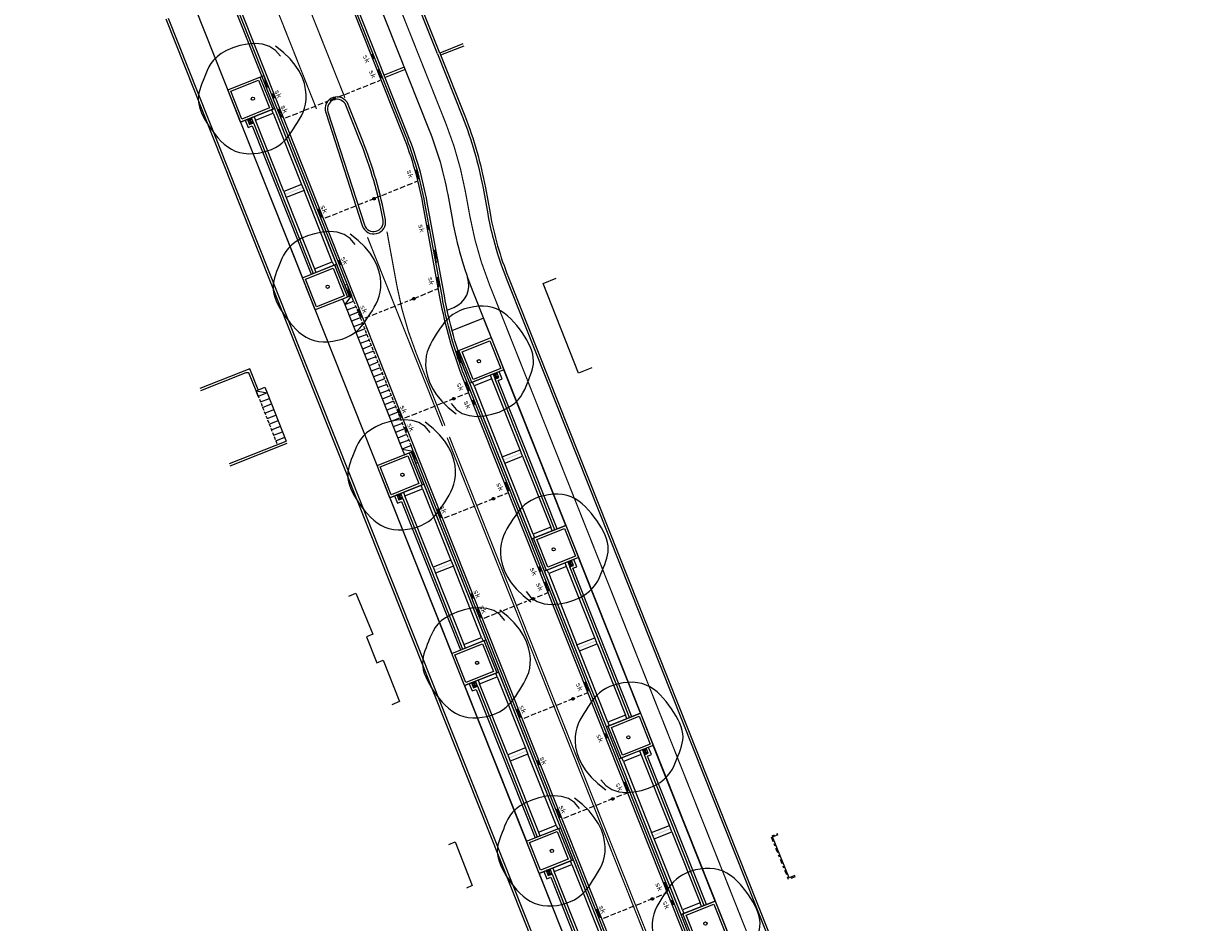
# Model space of a CAD drawing. Header units: metres. Extents: x 196678 to 197613, y 355400 to 356418.
# Tile 3 of 40: x 196814 to 196913, y 355844 to 355919. Entities that reach past the tile are written whole.
import ezdxf
from ezdxf.enums import TextEntityAlignment as Align

# ---------------------------------------------------------------- set-up
doc = ezdxf.new("R2010")
doc.units = ezdxf.units.M
for name, pattern in [('DASHED2', [0.375, 0.25, -0.125]), ('RI-GWA_AANSLUITLEIDING-SO', [23.000000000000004, 4, -1.8, 2.6, -1.8, 4.6, -1.8, 4.6, -1.8]), ('VH-OPSLUITBAND-SO', [10, 4, -2, 2, -2]), ('VW-11_STREEP', [2, 1, -1]), ('VW-30270_STREEP', [3, 0.3, -2.7])]:
    doc.linetypes.add(name, pattern=pattern)
for name, color, linetype, lineweight in [('N-WE-GR-BOOM-S', 7, 'Continuous', 18), ('N-WE-RI-GWA_KOLK_STRAATKOLK-450X300-S', 5, 'Continuous', 18), ('N-WE-RI-GWA_KOLK_STRAATKOLK-S', 5, 'Continuous', 18), ('N-WE-RI-GWA_KOLKAANSLUITLEIDING-G', 5, 'RI-GWA_AANSLUITLEIDING-SO', 18), ('N-WE-RI-HWA_KOLK-S', 5, 'Continuous', 18), ('N-WE-VH-GOOT-TEGEL_200x200-G', 5, 'Continuous', 18), ('N-WE-VH-KANTOPSLUITING_ELEMENT_VERLOOPBAND-G', 5, 'Continuous', 18), ('N01-WE-VH-GOOT_TEGEL-G', 5, 'Continuous', 18), ('N01-WE-VH-KANTOPSLUITING_ACHTERKANTBAND-G', 5, 'Continuous', 18), ('N01-WE-VH-KANTOPSLUITING_ELEMENT_INRIT-G', 5, 'Continuous', 18), ('N01-WE-VH-KANTOPSLUITING_ELEMENT_INRIT_VOORKANT_BLOKKEN-G', 5, 'DASHED2', 18), ('N01-WE-VH-KANTOPSLUITING_GELEIDEBAND_50 200-G', 5, 'Continuous', 18), ('N01-WE-VH-KANTOPSLUITING_OPSLUITBAND_100X200-G', 5, 'VH-OPSLUITBAND-SO', 18), ('N01-WE-VH-KANTOPSLUITING_OPSLUITBAND_200X250-G', 5, 'Continuous', 18), ('N01-WE-VH-KANTOPSLUITING_TROTTOIRBAND_180X200-G', 5, 'Continuous', 18), ('N01-WE-VH-KANTOPSLUITING_VERLOOPBAND-G', 5, 'Continuous', 18), ('N01-WE-VH-MATERIAALGRENS-G', 5, 'Continuous', 13), ('N01-WE-VW-MARKERING_DWARS_DRIEHOEK_30-G', 7, 'VW-HAAIETAND30_L', 25), ('N01-WE-VW-MARKERING_DWARS_OVERSTEEK_VOETGANGERS-G', 7, 'Continuous', 0), ('N01-WE-VW-MARKERING_LANGS_STREEP_11-G', 7, 'VW-11_STREEP', 13), ('N01-WE-VW-MARKERING_LANGS_STREEP_11_010-G', 7, 'VW-11_STREEP', 13), ('N01-WE-VW-MARKERING_LANGS_STREEP_30270_010-G', 7, 'VW-30270_STREEP', 13), ('N01-WE-VW-MARKERING_LANGS_STREEP_DOORGETROKKEN_010-G', 7, 'Continuous', 13), ('N02-WE-VH-OPENVERHARDING_STRAATBAKSTEEN_PARKEERVAK-V', 5, 'Continuous', 13)]:
    doc.layers.add(name, color=color, linetype=linetype, lineweight=lineweight)
doc.styles.add('NLCS-ISO-M250-T18', font='NLCS-ISO.ttf', dxfattribs={"height": 0.45})
doc.linetypes.add('VW-HAAIETAND30_L', pattern='A,0,-0.3,[150,NLCS.SHX,S=0.6,R=0,X=-0.375,Y=-0.15],-0.3', length=0.6)

# ---------------------------------------------------------------- blocks, each defined once
blk = doc.blocks.new('SGR-BOOM_09')
blk.add_lwpolyline([(-2.710739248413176, 3.837438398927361), (-3.390540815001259, 3.615178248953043), (-3.939121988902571, 3.222587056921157), (-4.366876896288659, 2.696796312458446), (-4.684199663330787, 2.074937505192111), (-4.901484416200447, 1.394142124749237), (-5.029125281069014, 0.691541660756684), (-5.07751638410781, 0.004267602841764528), (-5.057051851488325, -0.6305485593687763), (-4.977847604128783, -1.18375880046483), (-4.848906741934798, -1.658148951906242), (-4.678954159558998, -2.064488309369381), (-4.476714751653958, -2.41354616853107), (-4.250913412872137, -2.716091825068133), (-4.010275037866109, -2.982894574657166), (-3.763524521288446, -3.224723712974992), (-3.519386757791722, -3.452348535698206), (-3.284344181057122, -3.674130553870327), (-3.055909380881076, -3.888800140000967), (-2.829352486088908, -4.092679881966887), (-2.599943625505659, -4.282092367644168), (-2.362952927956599, -4.45336018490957), (-2.113650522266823, -4.602805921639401), (-1.847306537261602, -4.726752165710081), (-1.559191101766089, -4.821521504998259), (-1.245945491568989, -4.884451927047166), (-0.9096955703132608, -4.916943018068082), (-0.5539383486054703, -4.921409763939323), (-0.1821708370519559, -4.900267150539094), (0.2021099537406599, -4.855930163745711), (0.595407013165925, -4.790813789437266), (0.9942233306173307, -4.707333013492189), (1.395061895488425, -4.607902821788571), (1.794278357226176, -4.49391581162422), (2.187639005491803, -4.362675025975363), (2.57076278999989, -4.210461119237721), (2.939268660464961, -4.033554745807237), (3.288775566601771, -3.82823656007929), (3.614902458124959, -3.590787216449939), (3.913268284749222, -3.31748736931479), (4.179491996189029, -3.004617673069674), (4.409902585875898, -2.650610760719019), (4.603669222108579, -2.262507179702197), (4.760671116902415, -1.849499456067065), (4.880787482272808, -1.42078011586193), (4.963897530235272, -0.9855416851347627), (5.009880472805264, -0.55297668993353), (5.018615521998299, -0.1322776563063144), (4.989981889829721, 0.2673628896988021), (4.924618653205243, 0.6390091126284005), (4.826204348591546, 0.9847519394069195), (4.69917737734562, 1.308938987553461), (4.54797614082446, 1.615917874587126), (4.377039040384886, 1.910036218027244), (4.190804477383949, 2.195641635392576), (3.993710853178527, 2.477081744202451), (3.790196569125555, 2.75870416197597), (3.582779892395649, 3.043288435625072), (3.366298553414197, 3.32734182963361), (3.133670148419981, 3.605803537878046), (2.877812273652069, 3.873612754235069), (2.591642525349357, 4.125708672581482), (2.2680784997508, 4.357030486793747), (1.900037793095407, 4.562517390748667), (1.480438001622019, 4.737108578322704), (1.003802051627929, 4.874466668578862), (0.4710741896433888, 4.963147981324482), (-0.1151960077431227, 4.990432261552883), (-0.7524589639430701, 4.943599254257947), (-1.438165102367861, 4.809928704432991), (-2.169764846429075, 4.576700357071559), (-2.944708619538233, 4.231193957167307), (-3.760446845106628, 3.760689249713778)])
blk.add_circle((0, 0), 0.15)
blk = doc.blocks.new('SRI-KOLK_STRAAT_450X350-SO')
h = blk.add_hatch(color=256)
h.dxf.hatch_style = 1
h.paths.add_polyline_path([(-1.125, 0), (0, 0.875), (-1.125, 1.75)])
h.paths.add_polyline_path([(1.125, 0), (1.125, 1.75), (0, 0.8750000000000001)])
for p, q in [((-1.125, 0), (1.125, 1.75)), ((1.125, 0), (-1.125, 1.75))]:
    blk.add_line(p, q)
blk.add_lwpolyline([(-1.125, 0), (1.125, 0), (1.125, 1.75), (-1.125, 1.75)], close=True)
blk = doc.blocks.new('*U162')
blk.add_solid([(0.225, -2.775557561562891e-17), (-0.225, 2.775557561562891e-17), (0.2249999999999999, -0.2000000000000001), (-0.2250000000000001, -0.2)])
at = {"style": 'NLCS-ISO-M250-T18'}
blk.add_attdef('SK', text='', height=0.45, dxfattribs=at).set_placement((0, 0), align=Align.BOTTOM_CENTER)
blk = doc.blocks.new('*U161')
blk.add_solid([(0.225, -2.775557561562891e-17), (-0.225, 2.775557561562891e-17), (0.2249999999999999, -0.2000000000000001), (-0.2250000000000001, -0.2)])
at = {"style": 'NLCS-ISO-M250-T18'}
blk.add_attdef('SK', text='', height=0.45, dxfattribs=at).set_placement((0, -1.01), align=Align.BOTTOM_CENTER)
blk = doc.blocks.new('*U25')
at = {"layer": 'N01-WE-VH-KANTOPSLUITING_ELEMENT_INRIT-G', "ltscale": 0.2, "flags": 128}
for points in [[(0, 0), (0.5, -0.7999999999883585)], [(1, 0), (1, -0.7999999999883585)], [(1.5, 0), (1.5, -0.7999999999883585)], [(2, 0), (2, -0.7999999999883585)], [(2.5, 0), (2.5, -0.7999999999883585)], [(3, 0), (3, -0.7999999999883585)], [(3.5, 0), (3.5, -0.7999999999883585)], [(4, 0), (4, -0.7999999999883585)], [(4.5, 0), (4.5, -0.7999999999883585)], [(5, 0), (5, -0.7999999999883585)], [(5.5, 0), (5.5, -0.7999999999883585)], [(6, 0), (6, -0.7999999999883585)], [(6.5, 0), (6.5, -0.7999999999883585)], [(7, 0), (7, -0.7999999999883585)], [(7.5, 0), (7.5, -0.7999999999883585)], [(8, 0), (8, -0.7999999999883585)], [(8.5, 0), (8.5, -0.7999999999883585)], [(9, 0), (9, -0.7999999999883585)], [(9.5, 0), (9.5, -0.7999999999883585)], [(10, 0), (10, -0.7999999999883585)], [(10.5, 0), (10.5, -0.7999999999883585)], [(11, 0), (11, -0.7999999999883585)], [(11.5, 0), (11.5, -0.7999999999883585)], [(12, 0), (12, -0.7999999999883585)], [(12.5, 0), (12.5, -0.7999999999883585)], [(13, 0), (13, -0.7999999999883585)], [(13.5, -0.7999999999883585), (14, 0)], [(13.5, 0), (13.5, -0.7999999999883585)], [(0.5, -0.7999999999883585), (13.5, -0.7999999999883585)]]:
    blk.add_lwpolyline(points, dxfattribs=at)
at = {"layer": 'N01-WE-VH-KANTOPSLUITING_ELEMENT_INRIT-G', "flags": 128}
blk.add_lwpolyline([(0.5, 0), (0, 0), (0, -0.7999999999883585), (0.5, -0.7999999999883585)], close=True, dxfattribs=at)
at = {"layer": 'N01-WE-VH-KANTOPSLUITING_ELEMENT_INRIT-G', "ltscale": 0.2, "flags": 128}
blk.add_lwpolyline([(13.5, -0.7999999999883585), (14, -0.7999999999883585), (14, 0), (13.5, 0)], close=True, dxfattribs=at)
at = {"layer": 'N01-WE-VH-KANTOPSLUITING_ELEMENT_INRIT_VOORKANT_BLOKKEN-G', "flags": 128}
blk.add_lwpolyline([(0.5, 0), (13.5, 0)], dxfattribs=at)
blk = doc.blocks.new('*U26')
at = {"layer": 'N01-WE-VH-KANTOPSLUITING_ELEMENT_INRIT-G', "flags": 128}
blk.add_lwpolyline([(0, -0.7999999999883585), (0.5, -0.7999999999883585), (0.5, 0), (0, 0)], dxfattribs=at)
at = {"layer": 'N01-WE-VH-KANTOPSLUITING_ELEMENT_INRIT-G', "ltscale": 0.2, "flags": 128}
for points in [[(1, 0), (1, -0.7999999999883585)], [(1.5, 0), (1.5, -0.7999999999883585)], [(2, 0), (2, -0.7999999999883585)], [(2.5, 0), (2.5, -0.7999999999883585)], [(3, 0), (3, -0.7999999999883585)], [(3.5, 0), (3.5, -0.7999999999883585)], [(4, 0), (4, -0.7999999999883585)], [(4.5, 0), (4.5, -0.7999999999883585)], [(0.5, -0.7999999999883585), (4.840593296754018, -0.7999999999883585)]]:
    blk.add_lwpolyline(points, dxfattribs=at)
at = {"layer": 'N01-WE-VH-KANTOPSLUITING_ELEMENT_INRIT_VOORKANT_BLOKKEN-G', "flags": 128}
blk.add_lwpolyline([(0, 0), (4.840593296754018, 0)], dxfattribs=at)
blk = doc.blocks.new('Boomplantvak 2900x2900')
at = {"layer": 'N01-WE-VH-KANTOPSLUITING_ACHTERKANTBAND-G', "ltscale": 0.2, "flags": 128}
blk.add_lwpolyline([(0.2000000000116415, -0.2000000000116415), (2.699999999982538, -0.2000000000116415), (2.699999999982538, -2.700000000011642), (0.2000000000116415, -2.700000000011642)], close=True, dxfattribs=at)
at = {"layer": 'N01-WE-VH-KANTOPSLUITING_OPSLUITBAND_200X250-G', "ltscale": 0.1, "flags": 128}
blk.add_lwpolyline([(0, 0), (2.899999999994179, 0), (2.899999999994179, -2.900000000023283), (0, -2.900000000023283)], close=True, dxfattribs=at)
at = {"layer": 'N01-WE-VH-MATERIAALGRENS-G', "ltscale": 0.2, "flags": 128}
blk.add_lwpolyline([(2.899999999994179, -2.900000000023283), (2.899999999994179, -3.060000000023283), (-2.939152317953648e-17, -3.060000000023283), (0, -2.900000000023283)], dxfattribs=at)
blk = doc.blocks.new('Verloopband')
at = {"flags": 128}
blk.add_lwpolyline([(-0.2763672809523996, 0.9662406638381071), (0, 0), (-0.4622285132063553, 0.8923814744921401)], close=True, dxfattribs=at)

msp = doc.modelspace()

# ---------------------------------------------------------------- hatches: boundary and pattern name
at = {"layer": 'N02-WE-VH-OPENVERHARDING_STRAATBAKSTEEN_PARKEERVAK-V'}
h = msp.add_hatch(color=256, dxfattribs=at)
h.dxf.hatch_style = 1
h.paths.add_polyline_path([(196835.8201272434, 355904.9965884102), (196837.307024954, 355905.5874650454), (196837.2774811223, 355905.6618099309), (196835.7905834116, 355905.0709332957)])
h = msp.add_hatch(color=256, dxfattribs=at)
h.dxf.hatch_style = 1
h.paths.add_polyline_path([(196855.5483639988, 355883.4597605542), (196854.0614662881, 355882.868883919), (196854.0910101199, 355882.7945390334), (196855.5779078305, 355883.3854156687)])
h = msp.add_hatch(color=256, dxfattribs=at)
h.dxf.hatch_style = 1
h.paths.add_polyline_path([(196848.3023961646, 355873.5858742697), (196849.7892938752, 355874.1767509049), (196849.7597500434, 355874.2510957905), (196848.2728523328, 355873.6602191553)])
h = msp.add_hatch(color=256, dxfattribs=at)
h.dxf.hatch_style = 1
h.paths.add_polyline_path([(196861.7894984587, 355867.7544034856), (196860.3026007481, 355867.1635268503), (196860.3321445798, 355867.0891819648), (196861.8190422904, 355867.6800586)])
h = msp.add_hatch(color=256, dxfattribs=at)
h.dxf.hatch_style = 1
h.paths.add_polyline_path([(196854.5435306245, 355857.880517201), (196856.0304283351, 355858.4713938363), (196856.0008845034, 355858.5457387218), (196854.5139867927, 355857.9548620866)])
h = msp.add_hatch(color=256, dxfattribs=at)
h.dxf.hatch_style = 1
h.paths.add_polyline_path([(196868.0306329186, 355852.0490464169), (196866.543735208, 355851.4581697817), (196866.5732790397, 355851.3838248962), (196868.0601767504, 355851.9747015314)])

# ---------------------------------------------------------------- linework, layer by layer
at = {"layer": 'N-WE-RI-GWA_KOLKAANSLUITLEIDING-G', "ltscale": 0.1, "flags": 128}
for points in [[(196843.7386522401, 355915.100158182), (196843.8494414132, 355914.8213647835), (196843.7374385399, 355914.5616432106), (196839.9273402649, 355913.0475621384)], [(196839.9273414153, 355913.0475592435), (196835.7918270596, 355911.4041517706), (196835.5321052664, 355911.516154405), (196835.4213158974, 355911.7949477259)], [(196846.8705124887, 355906.6737032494), (196846.9493866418, 355906.3842574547), (196846.8163963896, 355906.1167103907), (196843.2510166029, 355904.6837572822)], [(196843.2510166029, 355904.6837572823), (196839.115508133, 355903.0403521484), (196838.8557863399, 355903.1523547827), (196838.7449969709, 355903.4311481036)], [(196848.6124746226, 355897.6935803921), (196848.6664364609, 355897.3984734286), (196848.5176489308, 355897.1251654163), (196846.5746917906, 355896.319955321)], [(196846.5746917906, 355896.3199553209), (196842.4391882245, 355894.6765521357), (196842.1794664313, 355894.7885547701), (196842.0686770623, 355895.067348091)], [(196851.0613101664, 355888.9563225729), (196851.1720993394, 355888.6775291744), (196851.0600964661, 355888.4178076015), (196849.8983669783, 355887.9561533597)], [(196849.8983669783, 355887.9561533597), (196845.7628692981, 355886.3127525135), (196845.5031475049, 355886.4247551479), (196845.3923581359, 355886.7035484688)], [(196854.3849912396, 355880.5925229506), (196854.4957804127, 355880.313729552), (196854.3837775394, 355880.0540079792), (196853.2220480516, 355879.5923537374)], [(196853.2220421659, 355879.5923513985), (196849.0865513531, 355877.9489532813), (196848.82682956, 355878.0609559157), (196848.716040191, 355878.3397492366)], [(196857.708672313, 355872.2287233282), (196857.8194614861, 355871.9499299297), (196857.7074586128, 355871.6902083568), (196856.545729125, 355871.228554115)], [(196856.5457173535, 355871.2285494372), (196852.4102324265, 355869.585153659), (196852.1505106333, 355869.6971562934), (196852.0397212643, 355869.9759496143)], [(196861.0323533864, 355863.8649237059), (196861.1431425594, 355863.5861303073), (196861.0311396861, 355863.3264087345), (196859.8694101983, 355862.8647544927)], [(196859.8693925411, 355862.864747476), (196855.7339134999, 355861.2213540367), (196855.4741917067, 355861.3333566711), (196855.3634023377, 355861.612149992)], [(196864.3560344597, 355855.5011240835), (196864.4668236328, 355855.222330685), (196864.3548207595, 355854.9626091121), (196863.1930912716, 355854.5009548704)], [(196863.1930677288, 355854.5009455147), (196859.0575945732, 355852.8575544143), (196858.79787278, 355852.9695570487), (196858.687083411, 355853.2483503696)], [(196867.6797155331, 355847.1373244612), (196867.7905047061, 355846.8585310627), (196867.6785018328, 355846.5988094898), (196866.516772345, 355846.137155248)], [(196866.5167429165, 355846.1371435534), (196862.3812756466, 355844.493754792), (196862.1215538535, 355844.6057574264), (196862.0107644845, 355844.8845507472)]]:
    msp.add_lwpolyline(points, dxfattribs=at)
at = {"layer": 'N-WE-RI-GWA_KOLKAANSLUITLEIDING-G'}
for centre in [(196839.9273414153, 355913.0475592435), (196843.2510166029, 355904.6837572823), (196846.5746917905, 355896.3199553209), (196849.8983669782, 355887.9561533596), (196853.2220421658, 355879.5923513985), (196856.5457173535, 355871.2285494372), (196859.8693925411, 355862.8647474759), (196863.1930677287, 355854.5009455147), (196866.5167429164, 355846.1371435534)]:
    msp.add_circle(centre, 0.1, dxfattribs=at)
at = {"layer": 'N-WE-VH-GOOT-TEGEL_200x200-G', "ltscale": 0.2, "flags": 128}
msp.add_lwpolyline([(196841.3562365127, 355920.8245485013), (196845.6845339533, 355909.9327054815, -0.04938916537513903), (196847.305022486, 355904.2878374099), (196848.7610979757, 355896.3248392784, 0.04938916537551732), (196850.6752320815, 355889.6570756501), (196887.127705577, 355797.9270999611, 0.09743566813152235), (196900.7646383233, 355776.7687458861, 0.01504904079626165), (196903.5708897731, 355774.0261279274, 0.03173044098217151), (196909.9970084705, 355768.8253698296, 0.05529073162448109), (196922.5680520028, 355761.8515156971, 0.03886721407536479), (196932.1808562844, 355758.6838201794), (196984.9044531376, 355745.7464201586), (197012.2741127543, 355739.0304095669), (197022.3374544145, 355736.5610507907, 0.007144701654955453), (197030.6975663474, 355734.6358511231, 0.02675914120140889), (197035.9996158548, 355733.7881315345, 0.008402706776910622), (197037.6801972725, 355733.6394630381), (197042.1054888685, 355733.3228353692), (197042.4300170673, 355733.2996155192, 0.1534304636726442), (197051.2976353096, 355735.4045395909, 0.1354485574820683), (197056.8922393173, 355741.2439296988, 0.06361237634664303), (197058.2768653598, 355744.8385175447), (197059.9781224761, 355751.7716257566, 0.8647318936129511), (197058.6944248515, 355752.2924869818)], format="xyb", dxfattribs=at)
at = {"layer": 'N-WE-VH-KANTOPSLUITING_ELEMENT_VERLOOPBAND-G', "flags": 128}
for points in [[(196833.8601384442, 355914.9105177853), (196834.0460006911, 355914.9843772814)], [(196834.0459454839, 355914.9843553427), (196834.3223670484, 355914.0181362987), (196833.8601384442, 355914.9105177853)], [(196834.2294359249, 355913.9812065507), (196834.4152981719, 355914.0550660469)], [(196848.2245199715, 355900.3711785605), (196848.4212579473, 355900.4071531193)], [(196848.6011307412, 355899.4234632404), (196848.3228889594, 355900.3891658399), (196848.4043927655, 355899.3874886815)], [(196848.4043927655, 355899.3874886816), (196848.6011307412, 355899.4234632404)], [(196850.0758792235, 355891.9152978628), (196850.2662283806, 355891.97667537)], [(196850.0758792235, 355891.9152978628), (196850.4925052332, 355890.996026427), (196850.2662283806, 355891.97667537)], [(196850.5867587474, 355891.0294371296), (196850.3982517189, 355890.9626157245)]]:
    msp.add_lwpolyline(points, dxfattribs=at)
at = {"layer": 'N01-WE-VH-GOOT_TEGEL-G', "ltscale": 0.2, "flags": 128}
msp.add_lwpolyline([(196826.309662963, 355934.9945380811), (196834.2309629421, 355915.0611677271), (196841.5430613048, 355896.6608085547), (196880.9310656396, 355797.5437848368, -0.02492249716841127), (196883.347596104, 355790.4521737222), (196886.4183877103, 355779.7159625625, 0.02640465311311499), (196887.9567748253, 355775.244800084, 0.1031412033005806), (196898.1276524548, 355760.0455566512, 0.02132693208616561), (196900.9669583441, 355757.4899521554, 0.02225008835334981), (196904.1498403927, 355755.0917397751, 0.0903948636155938), (196918.8147890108, 355748.5264653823), (196951.4281986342, 355740.523735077), (196969.3175015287, 355732.890581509)], format="xyb", dxfattribs=at)
at = {"layer": 'N01-WE-VH-KANTOPSLUITING_ACHTERKANTBAND-G', "ltscale": 0.2, "flags": 128}
for points in [[(196825.937938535, 355934.8468189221), (196833.8592385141, 355914.9134485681)], [(196848.7404560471, 355916.8650432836), (196845.3236113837, 355925.4632822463)], [(196836.9077613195, 355891.915684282), (196825.8724939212, 355919.6851252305)], [(196850.7518595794, 355917.4491377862), (196848.8143162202, 355916.6791795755)], [(196845.8405194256, 355915.497429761), (196844.167759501, 355914.8326935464)], [(196833.8592385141, 355914.9134485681), (196841.1713368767, 355896.5130893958)], [(196834.9302024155, 355912.2184464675), (196840.100372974, 355899.2080914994)], [(196832.4861288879, 355911.2471562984), (196832.7261722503, 355910.6431039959), (196833.051431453, 355910.7723582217), (196837.9815437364, 355898.3660922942)], [(196840.0358375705, 355884.0441098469), (196836.9077613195, 355891.915684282)], [(196833.5703861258, 355888.6976200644), (196832.8702878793, 355890.4687549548), (196828.6702589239, 355888.804266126)], [(196858.5571180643, 355877.0799017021), (196853.626991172, 355889.4862043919), (196853.9522498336, 355889.6154584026), (196853.7122064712, 355890.2195107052)], [(196856.4382888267, 355876.2379024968), (196851.2681182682, 355889.248257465)], [(196831.2266255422, 355882.3483139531), (196835.9812438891, 355884.2310025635)], [(196847.4124713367, 355880.8077323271), (196852.5826418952, 355867.7973773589)], [(196844.968397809, 355879.8364421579), (196845.2084411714, 355879.2323898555), (196845.5337003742, 355879.3616440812), (196850.4638126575, 355866.9553781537)], [(196864.7982525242, 355861.3745446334), (196859.8681256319, 355873.7808473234), (196860.1933842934, 355873.910101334), (196859.9533409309, 355874.5141536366)], [(196862.6794232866, 355860.5325454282), (196857.5092527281, 355873.5429003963)], [(196853.6536057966, 355865.1023752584), (196858.8237763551, 355852.0920202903)], [(196851.2095322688, 355864.1310850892), (196851.4495755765, 355863.5270329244), (196851.7748348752, 355863.6562869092), (196856.7049471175, 355851.250021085)], [(196871.0393869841, 355845.6691875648), (196866.1092600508, 355858.0754903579), (196866.4345188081, 355858.2047441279), (196866.1944753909, 355858.808796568)], [(196868.9205577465, 355844.8271883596), (196863.750387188, 355857.8375433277)], [(196878.4141821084, 355848.0837609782), (196877.9501466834, 355847.897257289), (196876.566465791, 355851.3287940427), (196877.0399128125, 355851.5190804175)], [(196859.8947402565, 355849.3970181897), (196865.064910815, 355836.3866632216)], [(196857.4506667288, 355848.4257280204), (196857.6907100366, 355847.8216758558), (196858.015969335, 355847.9509298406), (196862.9460815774, 355835.5446640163)]]:
    msp.add_lwpolyline(points, dxfattribs=at)
for points in [[(196849.3571194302, 355895.3756698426, -0.007478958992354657), (196849.1545739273, 355896.3967883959), (196847.6984984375, 355904.3597865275, 0.04938916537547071), (196846.0562583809, 355910.0804246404), (196841.7279609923, 355920.9722675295)], [(196848.7404560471, 355916.8650432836), (196850.8308011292, 355911.6048432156, -0.04938916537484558), (196852.5546094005, 355905.6000674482), (196852.9441035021, 355903.469998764, 0.04938916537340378), (196854.4830238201, 355898.1092683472), (196891.173383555, 355805.7806693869, 0.2425756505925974), (196939.4051307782, 355763.7686919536), (196978.240702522, 355754.2391576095, 0.01194172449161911), (196982.8956366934, 355753.2141223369, 0.01194172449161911)], [(196850.2679341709, 355891.9713866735, -0.02533249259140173), (196849.3571194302, 355895.3756698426, -0.02529254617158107)], [(196910.2284304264, 355769.1516272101, -0.1448982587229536), (196887.4994300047, 355798.0748191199), (196851.0469565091, 355889.8047948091, -0.01658461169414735), (196850.2662283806, 355891.97667537, -0.01658461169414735)], [(196884.5634459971, 355766.2866145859, -0.03661467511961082), (196882.567696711, 355771.7239157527), (196878.1165628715, 355787.2861286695, 0.02492249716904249), (196875.8912339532, 355793.8166349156), (196840.0358375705, 355884.0441098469)], [(196846.3415074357, 355883.5027344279), (196880.5593412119, 355797.396065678, -0.02492249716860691), (196882.9630177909, 355790.342175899), (196886.0338093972, 355779.6059647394, 0.02640465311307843), (196887.5859321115, 355775.0948811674, 0.02640465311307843)]]:
    msp.add_lwpolyline(points, format="xyb", dxfattribs=at)
msp.add_lwpolyline([(196844.0036986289, 355902.8837185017, 0.04900123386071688), (196842.1210513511, 355909.4227298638), (196840.9003893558, 355912.4944425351, 0.9678148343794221), (196839.3957684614, 355911.9527986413), (196842.4557984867, 355902.4923967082, 0.9368222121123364)], format="xyb", close=True, dxfattribs=at)
at = {"layer": 'N01-WE-VH-KANTOPSLUITING_ELEMENT_INRIT-G', "flags": 128}
for points in [[(196833.3843485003, 355888.6240826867), (196834.1283323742, 355888.9181711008)], [(196833.3843485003, 355888.6240826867), (196834.312137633, 355888.4531811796)]]:
    msp.add_lwpolyline(points, dxfattribs=at)
at = {"layer": 'N01-WE-VH-KANTOPSLUITING_GELEIDEBAND_50 200-G', "ltscale": 0.2, "flags": 128}
for points in [[(196848.5545938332, 355916.7911837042), (196845.1377491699, 355925.3894226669)], [(196836.0972624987, 355894.4968133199), (196826.058356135, 355919.7589848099)], [(196834.0451007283, 355914.9873081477), (196841.357199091, 355896.5869489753)], [(196832.6719911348, 355911.3210157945), (196832.8381750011, 355910.9028257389), (196833.1634341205, 355911.0320799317), (196838.1674059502, 355898.4399518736)], [(196858.3712558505, 355877.0060421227), (196853.3672693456, 355889.5982071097), (196853.6925280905, 355889.7274611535), (196853.5263442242, 355890.145651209)], [(196845.1542600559, 355879.910301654), (196845.3204439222, 355879.4921115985), (196845.6457030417, 355879.6213657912), (196850.6496748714, 355867.0292377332)], [(196864.6123903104, 355861.300685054), (196859.6084038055, 355873.8928500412), (196859.9336625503, 355874.0221040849), (196859.767478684, 355874.4402941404)], [(196851.3953945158, 355864.2049445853), (196851.561578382, 355863.7867545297), (196851.8868375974, 355863.9160084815), (196856.8908093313, 355851.3238806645)], [(196870.8535247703, 355845.5953279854), (196865.8495381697, 355858.1874932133), (196866.1747970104, 355858.3167470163), (196866.008613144, 355858.7349370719)], [(196857.6365289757, 355848.4995875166), (196857.8027128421, 355848.0813974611), (196858.1279720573, 355848.2106514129), (196863.1319437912, 355835.6185235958)]]:
    msp.add_lwpolyline(points, dxfattribs=at)
for points in [[(196848.4043927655, 355899.3874886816), (196847.5017604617, 355904.3238119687, 0.04938916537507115), (196845.8703961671, 355910.0065650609), (196841.5420987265, 355920.8984080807)], [(196848.5545938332, 355916.7911837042), (196850.6449389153, 355911.5309836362, -0.04938916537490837), (196852.3578714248, 355905.5640928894), (196852.7473655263, 355903.4340242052, 0.01916705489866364), (196853.2222976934, 355901.3020411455, 0.01916705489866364)], [(196855.8287794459, 355894.1812048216), (196890.9875213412, 355805.7068098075, 0.1414047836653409), (196914.7624567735, 355775.0225184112)], [(196900.9086694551, 355776.9075083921, -0.09743566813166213), (196887.3135677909, 355798.0009595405), (196850.8610942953, 355889.7309352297, -0.01658461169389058), (196850.0758792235, 355891.9152978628, -0.01658461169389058)], [(196846.5273696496, 355883.5765940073), (196880.7452034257, 355797.4699252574, -0.02492249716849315), (196883.1553069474, 355790.3971748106), (196886.2260985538, 355779.660963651, 0.02640465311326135), (196887.7713534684, 355775.1698406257, 0.02640465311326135)], [(196883.6537809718, 355769.0376423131, -0.01830120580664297), (196882.7599858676, 355771.7789146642), (196878.3088520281, 355787.341127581, 0.02492249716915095), (196876.077096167, 355793.890494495), (196841.2714261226, 355881.4764100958)]]:
    msp.add_lwpolyline(points, format="xyb", dxfattribs=at)
at = {"layer": 'N01-WE-VH-KANTOPSLUITING_OPSLUITBAND_100X200-G', "ltscale": 0.1, "flags": 128}
msp.add_lwpolyline([(196878.4514744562, 355847.9909747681), (196877.8947571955, 355847.7672206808), (196876.4362827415, 355851.384245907), (196877.0026204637, 355851.6118666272)], dxfattribs=at)
at = {"layer": 'N01-WE-VH-KANTOPSLUITING_OPSLUITBAND_200X250-G', "ltscale": 0.1, "flags": 128}
for points in [[(196826.1238007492, 355934.9206785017), (196834.0451007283, 355914.9873081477)], [(196850.678, 355917.635), (196848.7404566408, 355916.8650417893)], [(196845.7666598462, 355915.6832919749), (196844.0938999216, 355915.0185557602)], [(196841.2714261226, 355881.4764100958), (196836.0972624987, 355894.4968133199)]]:
    msp.add_lwpolyline(points, dxfattribs=at)
for points in [[(196853.2222976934, 355901.3020411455, 0.03019352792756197), (196854.2971616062, 355898.0354087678), (196855.8287794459, 355894.1812048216)], [(196850.0758792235, 355891.9152978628, -0.02529254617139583), (196849.161545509, 355895.3338267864, -0.007478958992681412), (196848.9578359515, 355896.3608138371), (196848.4043927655, 355899.3874886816)]]:
    msp.add_lwpolyline(points, format="xyb", dxfattribs=at)
at = {"layer": 'N01-WE-VH-KANTOPSLUITING_TROTTOIRBAND_180X200-G', "ltscale": 0.2, "flags": 128}
msp.add_lwpolyline([(196844.2003807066, 355902.9199974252, 0.04900123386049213), (196842.3069136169, 355909.4965893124), (196841.0862516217, 355912.5683019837, 0.9678148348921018), (196839.2054755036, 355911.8912471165), (196842.2655055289, 355902.4308451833, 0.9368222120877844)], format="xyb", close=True, dxfattribs=at)
msp.add_lwpolyline([(196833.3843897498, 355888.6240989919), (196832.8498601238, 355889.9763721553, 0.4144723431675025), (196832.5252579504, 355890.1168850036), (196828.7439442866, 355888.6183347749)], format="xyb", dxfattribs=at)
msp.add_lwpolyline([(196831.1529938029, 355882.5342665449), (196835.9076121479, 355884.4169551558)], dxfattribs=at)
at = {"layer": 'N01-WE-VH-KANTOPSLUITING_VERLOOPBAND-G', "flags": 128}
msp.add_lwpolyline([(196846.8966665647, 355882.647282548), (196846.4344380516, 355883.5396640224), (196846.7108053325, 355882.5734233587)], close=True, dxfattribs=at)
at = {"layer": 'N01-WE-VH-MATERIAALGRENS-G', "ltscale": 0.2, "flags": 128}
for points in [[(196760.1810376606, 356092.0332430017), (196874.7034878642, 355803.8458975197)], [(196832.0865105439, 355911.0883949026), (196834.9302024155, 355912.2184464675)], [(196833.2202700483, 355911.538938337), (196833.3384453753, 355911.2415587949)], [(196834.8253430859, 355911.8324354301), (196834.7071677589, 355912.1298149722)], [(196832.0865105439, 355911.0883949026), (196837.2566811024, 355898.0780399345)], [(196837.188849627, 355905.8848445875), (196837.3956564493, 355905.3644303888)], [(196835.7019519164, 355905.2939679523), (196835.9087587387, 355904.7735537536)], [(196837.2566811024, 355898.0780399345), (196840.100372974, 355899.2080914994)], [(196838.2722652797, 355898.825962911), (196838.3904406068, 355898.5285833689)], [(196839.7591629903, 355899.4168395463), (196839.8773383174, 355899.1194600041)], [(196854.1118101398, 355890.3783090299), (196851.2681182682, 355889.248257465)], [(196853.0962259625, 355889.6303860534), (196852.9780506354, 355889.9277655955)], [(196859.2819806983, 355877.3679540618), (196854.1118101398, 355890.3783090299)], [(196851.6093282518, 355889.0395094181), (196851.4911529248, 355889.3368889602)], [(196855.6665393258, 355883.1623810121), (196855.4597325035, 355883.6827952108)], [(196854.1796416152, 355882.5715043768), (196853.9728347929, 355883.0919185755)], [(196844.5687794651, 355879.6776807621), (196847.4124713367, 355880.8077323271)], [(196847.3076120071, 355880.4217212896), (196847.1894366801, 355880.7191008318)], [(196844.5687794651, 355879.6776807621), (196849.7389500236, 355866.6673257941)], [(196845.7025389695, 355880.1282241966), (196845.8207142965, 355879.8308446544)], [(196859.2819806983, 355877.3679540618), (196856.4382888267, 355876.2379024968)], [(196858.1482211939, 355876.9174106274), (196858.0300458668, 355877.2147901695)], [(196856.5431481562, 355876.6239135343), (196856.6613234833, 355876.3265339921)], [(196848.1842208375, 355873.8832538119), (196848.3910276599, 355873.3628396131)], [(196849.6711185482, 355874.4741304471), (196849.8779253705, 355873.9537162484)], [(196860.3529445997, 355874.6729519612), (196857.5092527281, 355873.5429003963)], [(196859.3373604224, 355873.9250289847), (196859.2191850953, 355874.2224085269)], [(196865.5231151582, 355861.6625969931), (196860.3529445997, 355874.6729519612)], [(196857.8504627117, 355873.3341523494), (196857.7322873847, 355873.6315318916)], [(196841.1301816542, 355871.4390365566), (196841.7395418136, 355871.6956293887), (196843.151059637, 355868.2801940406), (196842.63141636, 355868.0392346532), (196843.4900363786, 355865.8687646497), (196844.0232237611, 355866.1116903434), (196845.3695745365, 355862.6465332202), (196844.746755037, 355862.3643601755)], [(196849.7389500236, 355866.6673257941), (196852.5826418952, 355867.7973773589)], [(196852.2414319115, 355868.0061254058), (196852.3596072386, 355867.7087458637)], [(196861.9076737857, 355867.4570239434), (196861.7008669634, 355867.9774381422)], [(196850.7545342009, 355867.4152487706), (196850.872709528, 355867.1178692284)], [(196860.4207760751, 355866.8661473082), (196860.2139692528, 355867.3865615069)], [(196850.809913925, 355863.9723236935), (196853.6536057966, 355865.1023752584)], [(196853.548746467, 355864.7163642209), (196853.43057114, 355865.0137437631)], [(196850.809913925, 355863.9723236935), (196855.9800844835, 355850.9619687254)], [(196851.9436734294, 355864.4228671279), (196852.0618487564, 355864.1254875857)], [(196865.5231151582, 355861.6625969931), (196862.6794232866, 355860.5325454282)], [(196862.7842826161, 355860.9185564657), (196862.9024579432, 355860.6211769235)], [(196864.3893556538, 355861.2120535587), (196864.2711803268, 355861.5094331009)], [(196866.5940790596, 355858.9675948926), (196863.750387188, 355857.8375433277)], [(196871.7642496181, 355845.9572399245), (196866.5940790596, 355858.9675948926)], [(196854.4253552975, 355858.1778967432), (196854.6321621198, 355857.6574825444)], [(196855.9122530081, 355858.7687733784), (196856.1190598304, 355858.2483591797)], [(196864.0915971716, 355857.6287952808), (196863.9734218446, 355857.926174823)], [(196865.5784948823, 355858.2196719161), (196865.4603195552, 355858.5170514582)], [(196855.9800844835, 355850.9619687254), (196858.8237763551, 355852.0920202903)], [(196858.4825663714, 355852.3007683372), (196858.6007416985, 355852.003388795)], [(196868.1488082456, 355851.7516668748), (196867.9420014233, 355852.2720810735)], [(196856.9956686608, 355851.7098917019), (196857.1138439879, 355851.4125121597)], [(196866.661910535, 355851.1607902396), (196866.4551037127, 355851.6812044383)], [(196849.5001118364, 355850.6861876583), (196850.030891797, 355850.9013806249), (196851.4569500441, 355847.2645212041), (196850.9688039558, 355847.0245952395)], [(196857.0510483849, 355848.2669666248), (196859.8947402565, 355849.3970181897)], [(196859.789880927, 355849.0110071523), (196859.6717055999, 355849.3083866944)], [(196857.0510483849, 355848.2669666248), (196862.2212189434, 355835.2566116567)], [(196858.1848078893, 355848.7175100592), (196858.3029832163, 355848.420130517)], [(196871.7642496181, 355845.9572399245), (196868.9205577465, 355844.8271883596)], [(196869.025417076, 355845.213199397), (196869.1435924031, 355844.9158198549)], [(196870.6304901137, 355845.5066964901), (196870.5123147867, 355845.8040760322)]]:
    msp.add_lwpolyline(points, dxfattribs=at)
for points in [[(196815.4483032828, 355979.3862115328), (196816.4333687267, 355979.7776647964, -0.414213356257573), (196819.0305853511, 355978.6576379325), (196820.5427982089, 355974.8522651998, 0.04932312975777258), (196823.3881565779, 355969.3441463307), (196824.5766340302, 355967.5117557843, -0.04932312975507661), (196827.1510058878, 355962.5282196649), (196847.8570057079, 355910.4230899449, -0.04938916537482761), (196849.4068017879, 355905.0244745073), (196849.7962958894, 355902.8944058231, 0.04938916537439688), (196851.5092283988, 355896.9275150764), (196888.1995881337, 355804.5989161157, 0.05445686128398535), (196895.6199085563, 355790.5881910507, -0.05445686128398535)], [(196849.3571194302, 355895.3756698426), (196849.9150687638, 355895.5973927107, 0.4024331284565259), (196851.0634015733, 355898.1189631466)]]:
    msp.add_lwpolyline(points, format="xyb", dxfattribs=at)
for points in [[(196835.7019519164, 355905.2939679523), (196833.3384453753, 355911.2415587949), (196834.8253430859, 355911.8324354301), (196837.188849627, 355905.8848445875)], [(196835.9087587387, 355904.7735537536), (196838.2722652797, 355898.825962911), (196839.7591629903, 355899.4168395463), (196837.3956564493, 355905.3644303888)], [(196855.4597325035, 355883.6827952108), (196853.0962259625, 355889.6303860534), (196851.6093282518, 355889.0395094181), (196853.9728347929, 355883.0919185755)], [(196855.6665393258, 355883.1623810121), (196858.0300458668, 355877.2147901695), (196856.5431481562, 355876.6239135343), (196854.1796416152, 355882.5715043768)], [(196848.1842208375, 355873.8832538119), (196845.8207142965, 355879.8308446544), (196847.3076120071, 355880.4217212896), (196849.6711185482, 355874.4741304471)], [(196848.3910276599, 355873.3628396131), (196850.7545342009, 355867.4152487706), (196852.2414319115, 355868.0061254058), (196849.8779253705, 355873.9537162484)], [(196861.7008669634, 355867.9774381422), (196859.3373604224, 355873.9250289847), (196857.8504627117, 355873.3341523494), (196860.2139692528, 355867.3865615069)], [(196861.9076737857, 355867.4570239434), (196864.2711803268, 355861.5094331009), (196862.7842826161, 355860.9185564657), (196860.4207760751, 355866.8661473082)], [(196854.4253552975, 355858.1778967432), (196852.0618487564, 355864.1254875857), (196853.548746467, 355864.7163642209), (196855.9122530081, 355858.7687733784)], [(196854.6321621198, 355857.6574825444), (196856.9956686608, 355851.7098917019), (196858.4825663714, 355852.3007683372), (196856.1190598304, 355858.2483591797)], [(196867.9420014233, 355852.2720810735), (196865.5784948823, 355858.2196719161), (196864.0915971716, 355857.6287952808), (196866.4551037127, 355851.6812044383)], [(196868.1488082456, 355851.7516668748), (196870.5123147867, 355845.8040760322), (196869.025417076, 355845.213199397), (196866.661910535, 355851.1607902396)], [(196860.6664897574, 355842.4725396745), (196858.3029832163, 355848.420130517), (196859.789880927, 355849.0110071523), (196862.153387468, 355843.0634163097)]]:
    msp.add_lwpolyline(points, close=True, dxfattribs=at)
at = {"layer": 'N01-WE-VW-MARKERING_DWARS_DRIEHOEK_30-G', "flags": 128}
msp.add_lwpolyline([(196852.4400329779, 355894.5852136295), (196853.1792100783, 355892.7251286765)], dxfattribs=at)
at = {"layer": 'N01-WE-VW-MARKERING_DWARS_OVERSTEEK_VOETGANGERS-G', "flags": 128}
msp.add_lwpolyline([(196861.446571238, 355890.5415519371), (196860.3531810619, 355890.1070508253), (196857.3762148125, 355897.5983680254), (196858.4799999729, 355898.0369999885)], dxfattribs=at)
at = {"layer": 'N01-WE-VW-MARKERING_LANGS_STREEP_11-G', "const_width": 0.1, "flags": 128}
for points in [[(196840.8085603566, 355913.1317008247), (196830.025291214, 355940.2670622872)], [(196838.4388164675, 355912.1899928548), (196828.795600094, 355936.4564892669)]]:
    msp.add_lwpolyline(points, dxfattribs=at)
at = {"layer": 'N01-WE-VW-MARKERING_LANGS_STREEP_11_010-G', "const_width": 0.1, "flags": 128}
msp.add_lwpolyline([(196842.7003331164, 355901.4661768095), (196846.6068429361, 355891.635711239), (196848.9783862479, 355885.6678842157)], dxfattribs=at)
msp.add_lwpolyline([(196844.3297428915, 355901.9347990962), (196845.1586297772, 355897.4017753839, 0.04938898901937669), (196846.792705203, 355891.7095706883), (196849.1783948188, 355885.7061454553)], format="xyb", dxfattribs=at)
at = {"layer": 'N01-WE-VW-MARKERING_LANGS_STREEP_30270_010-G', "const_width": 0.1, "flags": 128}
msp.add_lwpolyline([(196913.6938122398, 355773.9459451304, -0.1405907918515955), (196889.5935547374, 355805.1528629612), (196852.9031950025, 355897.4814619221, -0.04938916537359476), (196851.2718307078, 355903.1642150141), (196850.8823366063, 355905.2942836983, 0.04938916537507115), (196849.2509723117, 355910.9770367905), (196828.5449724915, 355963.0821665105, 0.04932312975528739), (196825.8351073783, 355968.3279940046), (196824.646629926, 355970.160384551, -0.04932312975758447), (196821.9367648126, 355975.4062120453), (196771.316424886, 356102.7885843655, 0.2090359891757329), (196740.858290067, 356132.9440922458), (196734.4603568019, 356135.4128754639)], format="xyb", dxfattribs=at)
at = {"layer": 'N01-WE-VW-MARKERING_LANGS_STREEP_DOORGETROKKEN_010-G', "const_width": 0.1, "flags": 128}
msp.add_lwpolyline([(196849.699572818, 355893.6286416), (196852.3945749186, 355894.6996055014)], dxfattribs=at)
for points in [[(196849.3618300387, 355884.702974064), (196885.5090243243, 355793.7409795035, -0.02475566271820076), (196887.9022656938, 355786.7100346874), (196888.8981185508, 355783.2282984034)], [(196849.5476920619, 355884.7768341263), (196885.6949020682, 355793.814845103), (196886.2190969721, 355792.4957443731, 0.03969404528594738), (196890.4247741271, 355783.9556412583, 0.03969404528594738)]]:
    msp.add_lwpolyline(points, format="xyb", dxfattribs=at)

# ---------------------------------------------------------------- block references
for name, p, rotation in [('Boomplantvak 2900x2900', (196832.0865105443, 355911.0883949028), 111.67), ('Boomplantvak 2900x2900', (196838.3276450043, 355895.3830378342), 111.67), ('*U25', (196841.357198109, 355896.5869485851), 291.6723232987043), ('Boomplantvak 2900x2900', (196853.0408462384, 355893.0733111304), 291.6723232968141), ('Boomplantvak 2900x2900', (196844.5687794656, 355879.6776807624), 111.67), ('Boomplantvak 2900x2900', (196859.2819806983, 355877.3679540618), 291.6723232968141), ('Boomplantvak 2900x2900', (196850.8099139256, 355863.9723236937), 111.67), ('Boomplantvak 2900x2900', (196865.5231151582, 355861.6625969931), 291.6723232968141), ('Boomplantvak 2900x2900', (196857.0510483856, 355848.2669666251), 111.67), ('Boomplantvak 2900x2900', (196871.7642496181, 355845.9572399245), 291.6723232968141)]:
    msp.add_blockref(name, p, dxfattribs=dict(rotation=rotation))
at = {"xscale": -1, "rotation": 111.568326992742}
msp.add_blockref('*U26', (196833.3843485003, 355888.6240826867), dxfattribs=at)
at = {"layer": 'N-WE-GR-BOOM-S', "xscale": 0.9000000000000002, "yscale": 0.9000000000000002, "zscale": 0.9000000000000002}
for p, rotation in [((196833.1206928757, 355913.0489012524), 291.6722829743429), ((196839.3692022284, 355897.3249535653), 291.6722829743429), ((196852.0140614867, 355891.094223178), 111.6722829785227), ((196845.6177115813, 355881.6010058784), 291.6722829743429), ((196858.262552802, 355875.3702683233), 111.6722829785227), ((196851.8662209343, 355865.8770581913), 291.6722829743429), ((196864.5110621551, 355859.6463206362), 111.6722829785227), ((196858.1147302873, 355850.1531105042), 291.6722829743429), ((196870.9522305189, 355844.0742569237), 111.6722829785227)]:
    msp.add_blockref('SGR-BOOM_09', p, dxfattribs=dict(at, rotation=rotation))
at = {"layer": 'N-WE-RI-GWA_KOLK_STRAATKOLK-450X300-S'}
for name, p, rotation in [('*U161', (196843.2408736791, 355916.6235655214), 291.6723232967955), ('*U162', (196834.9235373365, 355913.3183550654), 291.6723232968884), ('*U161', (196847.8679271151, 355902.321316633), 280.3623505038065), ('*U162', (196840.4630056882, 355899.3786892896), 291.6723232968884), ('*U161', (196851.6714252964, 355887.6917967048), 291.6723232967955), ('*U162', (196846.002473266, 355885.4390226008), 291.6723232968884), ('*U161', (196857.210893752, 355873.7521306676), 291.6723232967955), ('*U162', (196851.5419427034, 355871.4993569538), 291.6723232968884), ('*U161', (196862.7503622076, 355859.8124646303), 291.6723232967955), ('*U162', (196857.081411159, 355857.5596909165), 291.6723232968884), ('*U161', (196868.2898306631, 355845.872798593), 291.6723232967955)]:
    msp.add_blockref(name, p, dxfattribs=dict(at, rotation=rotation)).add_auto_attribs({'SK': 'sk'})
at = {"layer": 'N-WE-RI-GWA_KOLK_STRAATKOLK-S'}
for name, p, rotation in [('*U161', (196843.7484913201, 355915.3461829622), 291.6723232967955), ('*U162', (196835.4311549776, 355912.0409725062), 291.6723232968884), ('*U161', (196846.9078388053, 355906.9170789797), 285.2430298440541), ('*U162', (196838.754836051, 355903.6771728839), 291.6723232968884), ('*U161', (196848.6703722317, 355897.9328978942), 280.3623505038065), ('*U162', (196842.0785161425, 355895.3133728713), 291.6723232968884), ('*U161', (196851.0711492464, 355889.202347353), 291.6723232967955), ('*U162', (196845.4021972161, 355886.949573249), 291.6723232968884), ('*U161', (196854.3948303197, 355880.8385477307), 291.6723232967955), ('*U162', (196848.7258792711, 355878.5857740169), 291.6723232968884), ('*U161', (196857.7185113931, 355872.4747481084), 291.6723232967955), ('*U162', (196852.0495603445, 355870.2219743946), 291.6723232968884), ('*U161', (196861.0421924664, 355864.110948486), 291.6723232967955), ('*U162', (196855.3732414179, 355861.8581747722), 291.6723232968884), ('*U161', (196864.3658735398, 355855.7471488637), 291.6723232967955), ('*U162', (196858.6969224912, 355853.4943751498), 291.6723232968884), ('*U161', (196867.6895546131, 355847.3833492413), 291.6723232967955), ('*U162', (196862.0206035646, 355845.1305755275), 291.6723232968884)]:
    msp.add_blockref(name, p, dxfattribs=dict(at, rotation=rotation)).add_auto_attribs({'SK': 'sk'})
at = {"layer": 'N-WE-RI-HWA_KOLK-S', "xscale": 0.2, "yscale": 0.2, "zscale": 0.2, "rotation": 291.672297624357}
for p in [(196832.7550830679, 355911.1119207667), (196853.2841772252, 355889.807302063), (196845.237351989, 355879.7012066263), (196859.5253116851, 355874.1019449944), (196851.4784864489, 355863.9958495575), (196865.766446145, 355858.3965879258), (196857.7196209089, 355848.2904924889)]:
    msp.add_blockref('SRI-KOLK_STRAAT_450X350-SO', p, dxfattribs=at)
at = {"layer": 'N-WE-VH-KANTOPSLUITING_ELEMENT_VERLOOPBAND-G'}
msp.add_blockref('Verloopband', (196841.2642674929, 355896.5500189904), dxfattribs=at)
at = {"layer": 'N-WE-VH-KANTOPSLUITING_ELEMENT_VERLOOPBAND-G', "xscale": -1, "rotation": 223.3446465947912}
msp.add_blockref('Verloopband', (196846.4344380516, 355883.5396640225), dxfattribs=at)

doc.saveas('drawing.dxf')
